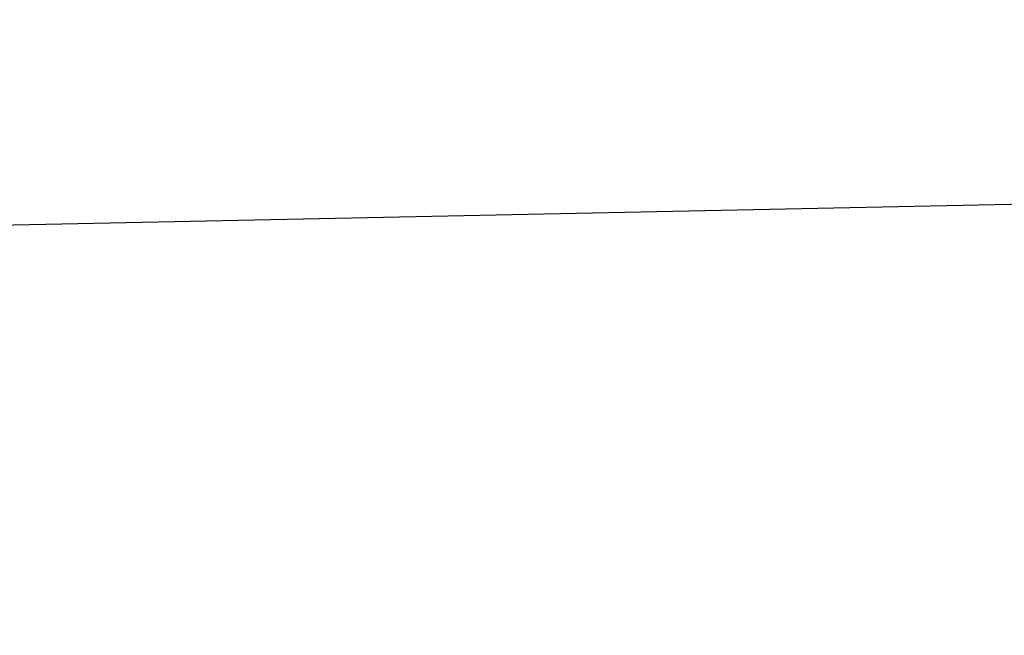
# Model space of a CAD drawing. Header units: millimetres. Extents: x -6858 to 6858, y -375 to 4365.
# Tile 3 of 97: x 3070 to 3429, y 150 to 375. Entities that reach past the tile are written whole.
import ezdxf

# ---------------------------------------------------------------- set-up
doc = ezdxf.new("R2010")
doc.units = ezdxf.units.MM
doc.header["$LTSCALE"] = 15

msp = doc.modelspace()

# ---------------------------------------------------------------- linework, layer by layer
msp.add_line((6667.499999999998, 374.9999999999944), (-4114.500000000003, 150.1095042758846))

doc.saveas('drawing.dxf')
